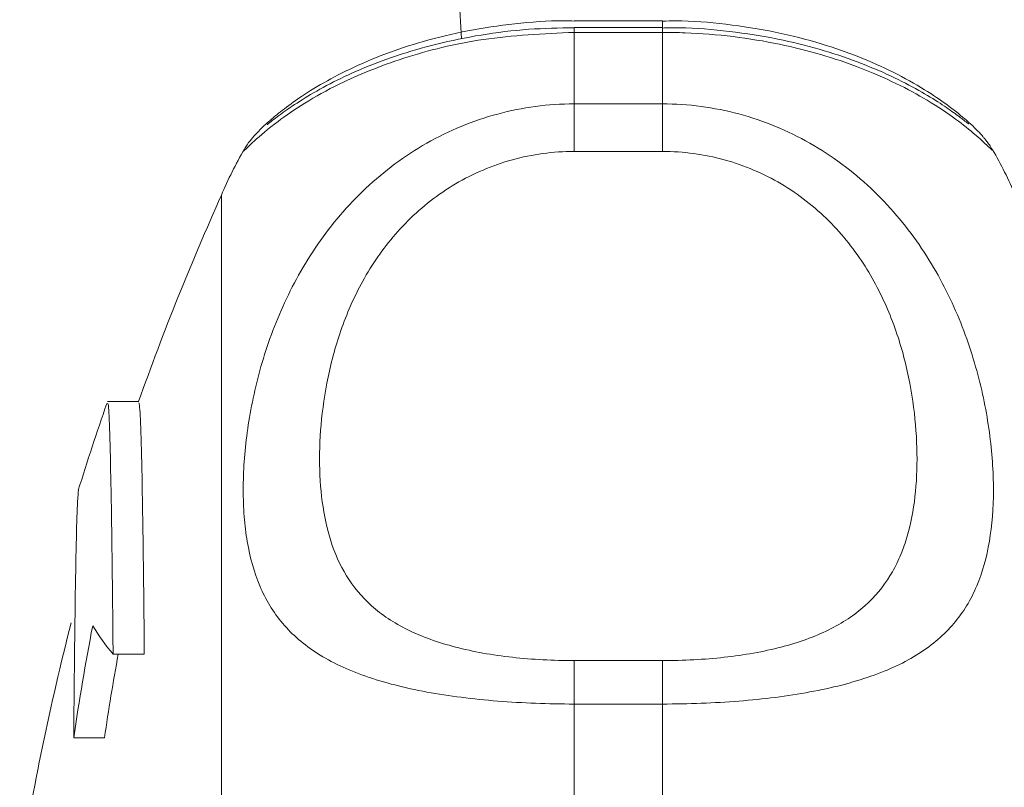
# Model space of a CAD drawing. Header units: millimetres. Extents: x 165 to 832, y 42 to 879.
# Tile 4 of 23: x 171 to 204, y 137 to 163. Entities that reach past the tile are written whole.
import ezdxf

# ---------------------------------------------------------------- set-up
doc = ezdxf.new("R2010")
doc.units = ezdxf.units.MM

msp = doc.modelspace()

# ---------------------------------------------------------------- linework, layer by layer
at = {"color": 7, "linetype": 'Continuous', "lineweight": 15}
for p, q in [((185.383, 168.878), (185.805, 162.193)), ((192.633, 162.815), (189.633, 162.815)), ((192.633, 162.582), (189.633, 162.582)), ((189.633, 162.418), (189.633, 159.986)), ((192.633, 162.418), (189.633, 162.418)), ((192.633, 159.986), (192.633, 162.418)), ((189.633, 159.986), (189.633, 158.37)), ((189.633, 159.986), (192.633, 159.986)), ((192.633, 159.986), (192.633, 158.37)), ((178.429, 158.437), (178.434, 158.444)), ((192.633, 158.37), (189.633, 158.37)), ((177.633, 82.878), (177.633, 156.878)), ((174.824, 149.872), (173.764, 149.872)), ((173.949, 141.274), (175.011, 141.274)), ((189.633, 141.056), (189.633, 139.58)), ((189.633, 141.056), (192.633, 141.056)), ((192.633, 141.056), (192.633, 139.58)), ((172, 140.236), (172.009, 140.236)), ((189.633, 139.58), (189.633, 133.81)), ((192.633, 139.58), (189.633, 139.58)), ((192.633, 133.81), (192.633, 139.58)), ((172.609, 138.428), (173.655, 138.428))]:
    msp.add_line(p, q, dxfattribs=at)
at = {"color": 8, "linetype": 'Continuous', "lineweight": 15}
for p, q in [((192.633, 162.815), (192.633, 162.582)), ((189.633, 162.582), (189.633, 162.418)), ((192.633, 162.582), (192.633, 162.418))]:
    msp.add_line(p, q, dxfattribs=at)
at = {"color": 7, "linetype": 'Continuous', "lineweight": 15}
for centre, radius, start, end in [((189.633, 151.878), 13, 149.6534, 157.3801), ((192.633, 151.878), 13, 22.6199, 30.2612), ((259.676, 119.878), 90, 155.72535, 160.53983), ((259.676, 119.878), 91, 160.80617, 162.75899), ((259.676, 119.878), 90, 165.54384, 171.05098), ((251.97, 126.968), 80.184, 169.01935, 171.78318), ((180.272, 146.549), 8.234, 211.5464, 219.8371), ((252.046, 126.971), 79.224, 169.59836, 171.6849)]:
    msp.add_arc(centre, radius, start, end, dxfattribs=at)
for points, knots in [([(189.634, 162.802), (189.518, 162.806), (188.84, 162.829), (187.603, 162.723), (185.985, 162.491), (184.495, 162.127), (183.144, 161.678), (181.965, 161.169), (180.953, 160.628), (180.15, 160.11), (179.524, 159.63), (179.175, 159.327), (178.922, 159.092), (178.737, 158.886), (178.559, 158.683), (178.451, 158.5), (178.422, 158.451)], [0, 0, 0, 0, 0.018036, 0.105541, 0.19239, 0.280679, 0.367212, 0.457701, 0.550777, 0.648707, 0.742202, 0.844362, 0.914205, 0.960402, 0.989403, 1, 1, 1, 1]), ([(203.858, 158.428), (203.823, 158.488), (203.749, 158.61), (203.656, 158.73), (203.581, 158.823), (203.517, 158.897), (203.334, 159.101), (202.979, 159.44), (202.362, 159.931), (201.569, 160.475), (200.562, 161.044), (199.366, 161.582), (198.027, 162.054), (196.501, 162.448), (194.819, 162.709), (193.506, 162.826), (192.783, 162.804), (192.633, 162.8)], [0, 0, 0, 0, 0.01147, 0.02365, 0.036166, 0.055859, 0.097921, 0.226007, 0.332108, 0.428438, 0.532854, 0.622119, 0.706864, 0.79889, 0.889556, 0.977021, 1, 1, 1, 1]), ([(189.634, 162.576), (189.116, 162.567), (188.039, 162.546), (186.452, 162.346), (184.931, 162.034), (183.545, 161.627), (182.322, 161.157), (181.284, 160.662), (180.421, 160.164), (179.795, 159.744), (179.411, 159.459), (179.204, 159.294), (179.195, 159.287), (179.191, 159.284)], [0, 0, 0, 0, 0.08847, 0.183972, 0.279486, 0.375616, 0.473809, 0.574688, 0.67879, 0.788184, 0.898138, 0.963123, 1, 1, 1, 1]), ([(203.051, 159.306), (203.051, 159.306), (203.051, 159.306), (202.902, 159.421), (202.638, 159.62), (202.1, 160), (201.377, 160.444), (200.441, 160.932), (199.3, 161.419), (198.003, 161.852), (196.542, 162.216), (194.936, 162.466), (193.595, 162.588), (192.827, 162.57), (192.634, 162.565)], [0, 0, 0, 0, 0.026284, 0.091816, 0.194631, 0.288826, 0.387109, 0.488561, 0.586351, 0.681065, 0.772388, 0.870598, 0.967334, 1, 1, 1, 1]), ([(189.633, 139.58), (188.748, 139.58), (187.882, 139.613), (186.612, 139.714), (186.193, 139.757), (185.387, 139.859), (184.997, 139.919), (184.244, 140.058), (183.878, 140.138), (183.184, 140.316), (182.856, 140.414), (181.925, 140.739), (181.372, 141), (180.437, 141.597), (180.046, 141.934), (179.557, 142.512), (179.411, 142.716), (179.152, 143.142), (179.04, 143.363), (178.745, 144.058), (178.606, 144.561), (178.467, 145.379), (178.432, 145.663), (178.386, 146.253), (178.375, 146.558), (178.375, 147.491), (178.42, 148.14), (178.604, 149.492), (178.742, 150.193), (179.041, 151.277), (179.156, 151.643), (179.415, 152.369), (179.56, 152.731), (179.883, 153.451), (180.062, 153.809), (180.458, 154.518), (180.677, 154.87), (181.384, 155.894), (181.925, 156.533), (182.857, 157.409), (183.19, 157.688), (183.881, 158.2), (184.242, 158.436), (184.994, 158.863), (185.387, 159.055), (186.198, 159.389), (186.611, 159.529), (187.451, 159.755), (187.878, 159.841), (188.748, 159.957), (189.191, 159.986), (189.633, 159.986)], [0, 0, 0, 0, 0.0625, 0.0625, 0.09375, 0.09375, 0.125, 0.125, 0.15625, 0.15625, 0.1875, 0.1875, 0.25, 0.25, 0.3125, 0.3125, 0.34375, 0.34375, 0.375, 0.375, 0.4375, 0.4375, 0.46875, 0.46875, 0.5, 0.5, 0.5625, 0.5625, 0.625, 0.625, 0.65625, 0.65625, 0.6875, 0.6875, 0.71875, 0.71875, 0.75, 0.75, 0.8125, 0.8125, 0.84375, 0.84375, 0.875, 0.875, 0.90625, 0.90625, 0.9375, 0.9375, 0.96875, 0.96875, 1, 1, 1, 1]), ([(192.633, 159.986), (193.519, 159.986), (194.385, 159.87), (195.655, 159.53), (196.074, 159.388), (196.88, 159.055), (197.27, 158.865), (198.023, 158.437), (198.389, 158.198), (199.083, 157.683), (199.411, 157.408), (200.342, 156.533), (200.894, 155.878), (201.83, 154.521), (202.221, 153.813), (202.71, 152.725), (202.856, 152.358), (203.114, 151.632), (203.227, 151.272), (203.522, 150.203), (203.661, 149.504), (203.8, 148.484), (203.835, 148.15), (203.881, 147.491), (203.892, 147.169), (203.892, 146.237), (203.847, 145.656), (203.663, 144.57), (203.524, 144.065), (203.226, 143.36), (203.111, 143.135), (202.852, 142.71), (202.707, 142.508), (202.383, 142.127), (202.205, 141.946), (201.809, 141.605), (201.59, 141.443), (200.883, 140.994), (200.342, 140.739), (199.41, 140.414), (199.077, 140.314), (198.386, 140.137), (198.025, 140.058), (197.273, 139.92), (196.88, 139.859), (196.069, 139.756), (195.656, 139.714), (194.816, 139.647), (194.389, 139.622), (193.519, 139.589), (193.076, 139.58), (192.633, 139.58)], [0, 0, 0, 0, 0.0625, 0.0625, 0.09375, 0.09375, 0.125, 0.125, 0.15625, 0.15625, 0.1875, 0.1875, 0.25, 0.25, 0.3125, 0.3125, 0.34375, 0.34375, 0.375, 0.375, 0.4375, 0.4375, 0.46875, 0.46875, 0.5, 0.5, 0.5625, 0.5625, 0.625, 0.625, 0.65625, 0.65625, 0.6875, 0.6875, 0.71875, 0.71875, 0.75, 0.75, 0.8125, 0.8125, 0.84375, 0.84375, 0.875, 0.875, 0.90625, 0.90625, 0.9375, 0.9375, 0.96875, 0.96875, 1, 1, 1, 1]), ([(189.633, 158.37), (189.275, 158.37), (188.916, 158.345), (188.213, 158.249), (187.868, 158.179), (187.191, 157.992), (186.858, 157.876), (186.207, 157.599), (185.896, 157.442), (185.3, 157.09), (185.016, 156.897), (184.473, 156.475), (184.216, 156.248), (183.503, 155.538), (183.097, 155.023), (182.401, 153.931), (182.121, 153.37), (181.78, 152.525), (181.679, 152.243), (181.5, 151.677), (181.422, 151.393), (181.219, 150.553), (181.126, 150.007), (181.003, 148.942), (180.973, 148.423), (180.973, 147.415), (181.003, 146.924), (181.126, 145.994), (181.22, 145.551), (181.487, 144.712), (181.661, 144.315), (182.12, 143.568), (182.4, 143.228), (182.914, 142.768), (183.101, 142.623), (183.513, 142.349), (183.737, 142.221), (184.214, 141.985), (184.468, 141.878), (185.009, 141.682), (185.299, 141.593), (185.897, 141.438), (186.208, 141.371), (186.853, 141.255), (187.19, 141.207), (188.216, 141.093), (188.916, 141.056), (189.633, 141.056)], [0, 0, 0, 0, 0.03125, 0.03125, 0.0625, 0.0625, 0.09375, 0.09375, 0.125, 0.125, 0.15625, 0.15625, 0.1875, 0.1875, 0.25, 0.25, 0.3125, 0.3125, 0.34375, 0.34375, 0.375, 0.375, 0.4375, 0.4375, 0.5, 0.5, 0.5625, 0.5625, 0.625, 0.625, 0.6875, 0.6875, 0.75, 0.75, 0.78125, 0.78125, 0.8125, 0.8125, 0.84375, 0.84375, 0.875, 0.875, 0.90625, 0.90625, 0.9375, 0.9375, 1, 1, 1, 1]), ([(192.633, 141.056), (192.992, 141.056), (193.351, 141.065), (194.053, 141.103), (194.399, 141.131), (195.076, 141.207), (195.409, 141.255), (196.06, 141.371), (196.371, 141.438), (196.967, 141.593), (197.251, 141.68), (197.794, 141.876), (198.051, 141.985), (198.764, 142.336), (199.17, 142.606), (199.866, 143.226), (200.146, 143.567), (200.487, 144.121), (200.588, 144.312), (200.767, 144.711), (200.845, 144.918), (201.048, 145.553), (201.141, 145.996), (201.264, 146.923), (201.294, 147.407), (201.294, 148.414), (201.264, 148.94), (201.141, 150.01), (201.047, 150.555), (200.78, 151.665), (200.606, 152.229), (200.147, 153.368), (199.867, 153.927), (199.353, 154.737), (199.165, 155.002), (198.754, 155.519), (198.53, 155.771), (198.053, 156.246), (197.799, 156.471), (197.258, 156.892), (196.968, 157.089), (196.37, 157.443), (196.059, 157.6), (195.414, 157.874), (195.077, 157.992), (194.051, 158.274), (193.351, 158.37), (192.633, 158.37)], [0, 0, 0, 0, 0.03125, 0.03125, 0.0625, 0.0625, 0.09375, 0.09375, 0.125, 0.125, 0.15625, 0.15625, 0.1875, 0.1875, 0.25, 0.25, 0.3125, 0.3125, 0.34375, 0.34375, 0.375, 0.375, 0.4375, 0.4375, 0.5, 0.5, 0.5625, 0.5625, 0.625, 0.625, 0.6875, 0.6875, 0.75, 0.75, 0.78125, 0.78125, 0.8125, 0.8125, 0.84375, 0.84375, 0.875, 0.875, 0.90625, 0.90625, 0.9375, 0.9375, 1, 1, 1, 1]), ([(173.949, 141.274), (173.938, 142.382), (173.916, 144.629), (173.877, 147.132), (173.835, 148.898), (173.795, 149.838), (173.769, 149.802), (173.758, 149.787)], [0, 0, 0, 0, 0.20748, 0.420977, 0.628462, 0.841965, 1, 1, 1, 1]), ([(174.824, 149.818), (174.837, 149.782), (174.864, 149.703), (174.906, 148.562), (174.948, 146.609), (174.983, 144.14), (175.003, 142.131), (175.011, 141.274)], [0, 0, 0, 0, 0.181386, 0.401724, 0.615853, 0.836192, 1, 1, 1, 1]), ([(172.773, 146.848), (172.761, 146.759), (172.736, 146.569), (172.699, 145.349), (172.663, 143.418), (172.633, 141.07), (172.616, 139.209), (172.609, 138.428)], [0, 0, 0, 0, 0.1954, 0.413129, 0.624722, 0.842452, 1, 1, 1, 1])]:
    msp.add_open_spline(points, degree=3, knots=knots, dxfattribs=at)
at = {"color": 8, "linetype": 'Continuous', "lineweight": 15}
for points, knots in [([(189.633, 162.418), (188.586, 162.369), (186.516, 162.273), (183.756, 161.574), (181.768, 160.761), (180.414, 160), (179.392, 159.288), (178.685, 158.674), (178.352, 158.337), (178.411, 158.414), (178.429, 158.437)], [0, 0, 0, 0, 0.147021, 0.290572, 0.432079, 0.533147, 0.637235, 0.782196, 0.932909, 1, 1, 1, 1]), ([(203.852, 158.422), (203.855, 158.413), (203.861, 158.39), (203.411, 158.834), (202.646, 159.454), (201.478, 160.247), (199.551, 161.223), (196.655, 162.089), (194.251, 162.398), (192.891, 162.415), (192.633, 162.418)], [0, 0, 0, 0, 0.115952, 0.273342, 0.376408, 0.481912, 0.657537, 0.80806, 0.963713, 1, 1, 1, 1])]:
    msp.add_open_spline(points, degree=3, knots=knots, dxfattribs=at)

doc.saveas('drawing.dxf')
